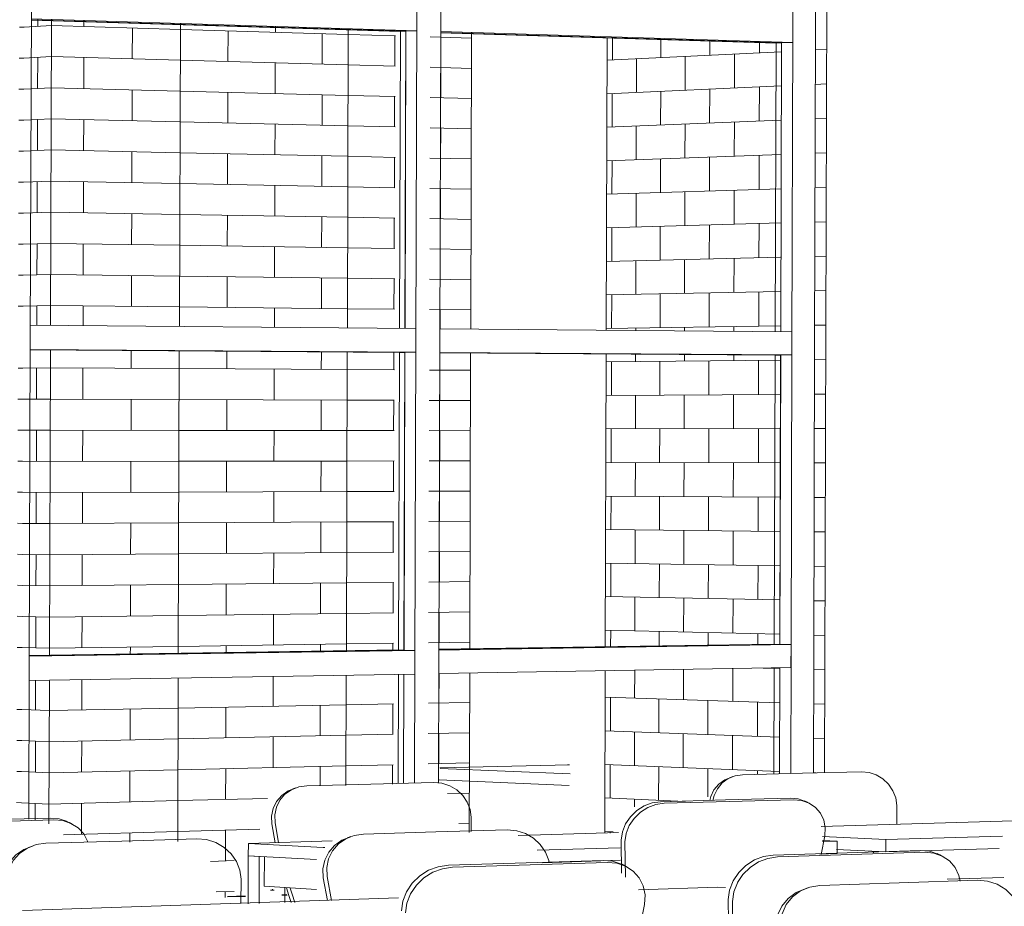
# Model space of a CAD drawing. Header units: metres. Extents: x -32 to 90, y -28 to 32.
# Tile 61 of 148: x 90.05269 to 90.05561, y 1.77589 to 1.77852. Entities that reach past the tile are written whole.
import ezdxf

# ---------------------------------------------------------------- set-up
doc = ezdxf.new("R2010")
doc.units = ezdxf.units.M
doc.linetypes.add('IMPORT-HIDDEN _4_', pattern=[0.005, 0.003333, -0.001667])
for name, color, linetype, lineweight in [('A-FLOR', 192, 'Continuous', 18), ('A-GLAZ-CURT', 52, 'Continuous', 18), ('A-GLAZ-CWMG', 51, 'Continuous', 18), ('A-WALL', 113, 'Continuous', 18), ('A-WALL-PATT', 111, 'Continuous', 35), ('ARQ-PISO-DESN', 250, 'Continuous', 9), ('ARQ-PROJECAO', 250, 'IMPORT-HIDDEN _4_', 9), ('I-FURN', 30, 'Continuous', 18)]:
    doc.layers.add(name, color=color, linetype=linetype, lineweight=lineweight)

# ---------------------------------------------------------------- blocks, each defined once
blk = doc.blocks.new('FP_52-3-RESTAURANTE- ÁREA DE REFEIÇÃO AMPLIADA')
at = {"layer": 'A-WALL-PATT', "lineweight": 9}
for p, q in [((3.302862, 1.7784316), (3.3028954, 1.7784333)), ((3.3028617, 1.7783294), (3.3028952, 1.7783309)), ((3.3028614, 1.7782271), (3.3028949, 1.7782285)), ((3.3028611, 1.7781249), (3.3028946, 1.7781261)), ((3.3028608, 1.7780226), (3.3028943, 1.7780237)), ((3.3028605, 1.7779204), (3.302894, 1.7779213)), ((3.3028602, 1.7778181), (3.3028937, 1.7778189)), ((3.30286, 1.7777158), (3.3028934, 1.7777165)), ((3.3028597, 1.7776136), (3.3028932, 1.7776141)), ((3.3028594, 1.7775113), (3.3028929, 1.7775116)), ((3.3028591, 1.777409), (3.3028926, 1.7774092)), ((3.3028588, 1.7773067), (3.3028923, 1.7773068)), ((3.3028585, 1.7772044), (3.302892, 1.7772043)), ((3.3028582, 1.7771021), (3.3028917, 1.7771019)), ((3.302858, 1.7769998), (3.3028915, 1.7769995)), ((3.3028577, 1.7768975), (3.3028912, 1.776897)), ((3.3028574, 1.7767952), (3.3028909, 1.7767946)), ((3.3028571, 1.7766929), (3.3028906, 1.7766921)), ((3.3028568, 1.7765906), (3.3028903, 1.7765896)), ((3.3028565, 1.7764882), (3.30289, 1.7764872)), ((3.3028562, 1.7763859), (3.3028897, 1.7763847)), ((3.302856, 1.7762836), (3.3028639, 1.7762833))]:
    blk.add_line(p, q, dxfattribs=at)
blk = doc.blocks.new('FP_53-3-RESTAURANTE- ÁREA DE REFEIÇÃO AMPLIADA')
at = {"layer": 'A-WALL-PATT', "lineweight": 9}
for p, q in [((3.3022589, 1.7784019), (3.3022591, 1.7784684)), ((3.3024027, 1.778409), (3.3024029, 1.7784638)), ((3.3025484, 1.7784162), (3.3025485, 1.7784592)), ((3.3026959, 1.7784234), (3.302696, 1.7784546)), ((3.302243, 1.7784011), (3.3027604, 1.7784266)), ((3.3024751, 1.778312), (3.3024753, 1.7784126)), ((3.3026216, 1.7783186), (3.3026219, 1.7784198)), ((3.3023303, 1.7783054), (3.3023306, 1.7784054)), ((3.3022427, 1.7783015), (3.3027601, 1.7783248)), ((3.3022583, 1.7782025), (3.3022586, 1.7783022)), ((3.3024022, 1.7782084), (3.3024025, 1.7783087)), ((3.3025478, 1.7782144), (3.3025481, 1.7783153)), ((3.3026953, 1.7782204), (3.3026956, 1.7783219)), ((3.3022424, 1.7782019), (3.3027598, 1.778223)), ((3.3024745, 1.7781108), (3.3024748, 1.7782114)), ((3.3026211, 1.7781161), (3.3026213, 1.7782173)), ((3.3023297, 1.7781055), (3.30233, 1.7782055)), ((3.3022421, 1.7781023), (3.3027595, 1.7781212)), ((3.3022577, 1.7780032), (3.302258, 1.7781029)), ((3.3024016, 1.7780078), (3.3024019, 1.7781081)), ((3.3025473, 1.7780125), (3.3025475, 1.7781134)), ((3.3026947, 1.7780173), (3.302695, 1.7781188)), ((3.3022418, 1.7780027), (3.3027592, 1.7780194)), ((3.3023291, 1.7779055), (3.3023294, 1.7780055)), ((3.3024739, 1.7779096), (3.3024742, 1.7780102)), ((3.3026205, 1.7779137), (3.3026208, 1.7780149)), ((3.3022415, 1.7779031), (3.302759, 1.7779175)), ((3.3026942, 1.7778142), (3.3026945, 1.7779157)), ((3.3022571, 1.7778038), (3.3022574, 1.7779035)), ((3.302401, 1.7778072), (3.3024013, 1.7779075)), ((3.3025467, 1.7778107), (3.302547, 1.7779116)), ((3.3022413, 1.7778035), (3.3027587, 1.7778157)), ((3.3023286, 1.7777055), (3.3023289, 1.7778055)), ((3.3024733, 1.7777083), (3.3024736, 1.777809)), ((3.3026199, 1.7777112), (3.3026202, 1.7778124)), ((3.302241, 1.7777039), (3.3027584, 1.7777139)), ((3.3026936, 1.7776111), (3.3026939, 1.7777126)), ((3.3022566, 1.7776045), (3.3022568, 1.7777042)), ((3.3024004, 1.7776066), (3.3024007, 1.7777069)), ((3.3025461, 1.7776088), (3.3025464, 1.7777098)), ((3.3022407, 1.7776042), (3.3027581, 1.777612)), ((3.3023282, 1.7775978), (3.3023283, 1.7776056)), ((3.302473, 1.7775965), (3.302473, 1.7776077)), ((3.3026196, 1.7775952), (3.3026196, 1.7776099)), ((3.3022404, 1.7775046), (3.3027578, 1.7775102)), ((3.302328, 1.7775056), (3.302328, 1.777528)), ((3.3023999, 1.777406), (3.3024001, 1.7775063)), ((3.3024728, 1.7775071), (3.3024728, 1.777527)), ((3.3025455, 1.777407), (3.3025458, 1.7775079)), ((3.3026193, 1.7775087), (3.3026194, 1.777526)), ((3.302693, 1.7774079), (3.3026933, 1.7775095)), ((3.302256, 1.7774051), (3.3022563, 1.7775048)), ((3.3022401, 1.777405), (3.3027575, 1.7774083)), ((3.3023274, 1.7773055), (3.3023277, 1.7774055)), ((3.3024722, 1.7773059), (3.3024725, 1.7774065)), ((3.3026188, 1.7773062), (3.302619, 1.7774074)), ((3.3022398, 1.7773054), (3.3027572, 1.7773065)), ((3.3022554, 1.7772057), (3.3022557, 1.7773054)), ((3.3023993, 1.7772054), (3.3023996, 1.7773057)), ((3.302545, 1.7772051), (3.3025452, 1.777306)), ((3.3026925, 1.7772048), (3.3026927, 1.7773063)), ((3.3022395, 1.7772057), (3.302757, 1.7772046)), ((3.3023268, 1.7771055), (3.3023271, 1.7772055)), ((3.3024716, 1.7771046), (3.3024719, 1.7772052)), ((3.3026182, 1.7771036), (3.3026185, 1.7772049)), ((3.3022392, 1.7771061), (3.3027567, 1.7771028)), ((3.3022548, 1.7770063), (3.3022551, 1.777106)), ((3.3023987, 1.7770047), (3.302399, 1.7771051)), ((3.3025444, 1.7770032), (3.3025447, 1.7771041)), ((3.3026919, 1.7770016), (3.3026922, 1.7771032)), ((3.3022389, 1.7770064), (3.3027564, 1.7770009)), ((3.3023262, 1.7769055), (3.3023265, 1.7770055)), ((3.302471, 1.7769033), (3.3024713, 1.7770039)), ((3.3026176, 1.7769011), (3.3026179, 1.7770024)), ((3.3022386, 1.7769068), (3.3027561, 1.776899)), ((3.3022542, 1.7768068), (3.3022545, 1.7769065)), ((3.3023981, 1.7768041), (3.3023984, 1.7769044)), ((3.3025438, 1.7768012), (3.3025441, 1.7769022)), ((3.3026913, 1.7767984), (3.3026916, 1.7769)), ((3.3022384, 1.7768071), (3.3027558, 1.7767972)), ((3.3023257, 1.7767054), (3.302326, 1.7768054)), ((3.3024704, 1.776702), (3.3024707, 1.7768027)), ((3.302617, 1.7766985), (3.3026173, 1.7767998)), ((3.3022381, 1.7767075), (3.3027555, 1.7766953)), ((3.3022538, 1.7766574), (3.3022539, 1.7767071)), ((3.3023977, 1.7766597), (3.3023978, 1.7767037)), ((3.3025434, 1.776662), (3.3025435, 1.7767003)), ((3.3026909, 1.7766643), (3.302691, 1.7766968)), ((3.3023251, 1.7765053), (3.3023253, 1.776588)), ((3.3024699, 1.7765007), (3.3024701, 1.7765906)), ((3.3026165, 1.776496), (3.3026167, 1.7765932)), ((3.3027068, 1.7765947), (3.3027552, 1.7765934)), ((3.3022375, 1.7765082), (3.302755, 1.7764915)), ((3.3022531, 1.7764079), (3.3022534, 1.7765076)), ((3.302397, 1.7764027), (3.3023973, 1.776503)), ((3.3025426, 1.7763974), (3.3025429, 1.7764983)), ((3.3026902, 1.776392), (3.3026904, 1.7764936)), ((3.3022372, 1.7764085), (3.3027547, 1.7763896)), ((3.3023245, 1.7763052), (3.3023248, 1.7764053)), ((3.3024693, 1.7762993), (3.3024696, 1.7764)), ((3.3026159, 1.7762934), (3.3026162, 1.7763947)), ((3.3022369, 1.7763088), (3.3027541, 1.7762877)), ((3.3022525, 1.7762084), (3.3022528, 1.7763082)), ((3.3023964, 1.7762019), (3.3023967, 1.7763023)), ((3.3025421, 1.776212), (3.3025424, 1.7762964)), ((3.3026898, 1.7762788), (3.3026899, 1.7762904)), ((3.3022366, 1.7762091), (3.3024748, 1.7761984)), ((3.3023242, 1.7761821), (3.3023242, 1.7762052)), ((3.3022363, 1.7761095), (3.3022616, 1.7761082)), ((3.3022522, 1.7761044), (3.3022522, 1.7761087))]:
    blk.add_line(p, q, dxfattribs=at)
blk = doc.blocks.new('FP_56-3-RESTAURANTE- ÁREA DE REFEIÇÃO AMPLIADA')
at = {"layer": 'A-WALL-PATT', "lineweight": 9}
for p, q in [((3.300593, 1.7785046), (3.3009755, 1.7784929)), ((3.3006893, 1.7785017), (3.3006893, 1.7785179)), ((3.3008326, 1.7784053), (3.3008329, 1.7784973)), ((3.3005927, 1.7784121), (3.3009752, 1.7784013)), ((3.3006887, 1.7783171), (3.300689, 1.7784094)), ((3.3005924, 1.7783196), (3.3009749, 1.7783096)), ((3.300832, 1.7782214), (3.3008323, 1.7783133)), ((3.3005921, 1.7782271), (3.3009746, 1.778218)), ((3.3006881, 1.7781325), (3.3006884, 1.7782248)), ((3.3005918, 1.7781346), (3.3009743, 1.7781263)), ((3.3008314, 1.7780374), (3.3008317, 1.7781294)), ((3.3005915, 1.778042), (3.300974, 1.7780347)), ((3.3006875, 1.7779479), (3.3006878, 1.7780402)), ((3.3005912, 1.7779495), (3.3009737, 1.777943)), ((3.3008308, 1.7778535), (3.3008311, 1.7779454)), ((3.3005909, 1.777857), (3.3009734, 1.7778514)), ((3.3006869, 1.7777633), (3.3006872, 1.7778556)), ((3.3005906, 1.7777645), (3.3009731, 1.7777597)), ((3.3008302, 1.7776695), (3.3008305, 1.7777615)), ((3.3005903, 1.7776719), (3.3009729, 1.777668)), ((3.3006864, 1.7776122), (3.3006866, 1.7776709)), ((3.3008296, 1.7774855), (3.3008298, 1.7775385)), ((3.3005897, 1.7774868), (3.3009723, 1.7774847)), ((3.3006857, 1.777394), (3.300686, 1.7774863)), ((3.3005894, 1.7773943), (3.300972, 1.777393)), ((3.3008291, 1.7773015), (3.3008294, 1.7773935)), ((3.3005891, 1.7773018), (3.3009717, 1.7773013)), ((3.3006851, 1.7772093), (3.3006854, 1.7773016)), ((3.3005888, 1.7772092), (3.3009714, 1.7772096)), ((3.3008285, 1.7771175), (3.3008288, 1.7772095)), ((3.3005885, 1.7771166), (3.3009711, 1.7771179)), ((3.3006845, 1.7770246), (3.3006848, 1.777117)), ((3.3005882, 1.7770241), (3.3009708, 1.7770262)), ((3.3008279, 1.7769334), (3.3008282, 1.7770254)), ((3.3005879, 1.7769315), (3.3009705, 1.7769346)), ((3.3006839, 1.7768399), (3.3006842, 1.7769323)), ((3.3005876, 1.776839), (3.3009702, 1.7768429)), ((3.3008273, 1.7767494), (3.3008276, 1.7768414)), ((3.3005873, 1.7767464), (3.30097, 1.7767512)), ((3.3006833, 1.7766552), (3.3006836, 1.7767476)), ((3.300587, 1.7766538), (3.3009697, 1.7766595)), ((3.3008269, 1.7766348), (3.300827, 1.7766574)), ((3.3006827, 1.7764705), (3.300683, 1.7765591)), ((3.3005864, 1.7764687), (3.3009691, 1.776476)), ((3.3008261, 1.7763812), (3.3008264, 1.7764733)), ((3.3005861, 1.7763761), (3.3009688, 1.7763843)), ((3.3006821, 1.7762858), (3.3006824, 1.7763782)), ((3.3005858, 1.7762835), (3.3009685, 1.7762926)), ((3.3008255, 1.7761972), (3.3008258, 1.7762892)), ((3.3005855, 1.7761909), (3.3009682, 1.7762009)), ((3.3006815, 1.776101), (3.3006818, 1.7761934)), ((3.3006283, 1.7760995), (3.3009679, 1.7761092)), ((3.3008251, 1.7760774), (3.3008252, 1.7761051))]:
    blk.add_line(p, q, dxfattribs=at)
blk = doc.blocks.new('FP_57-3-RESTAURANTE- ÁREA DE REFEIÇÃO AMPLIADA')
at = {"layer": 'A-WALL-PATT', "lineweight": 9}
for p, q in [((3.3005112, 1.7784999), (3.300593, 1.7785046)), ((3.300552, 1.7785022), (3.3005521, 1.7785222)), ((3.3005109, 1.7784077), (3.3005927, 1.7784121)), ((3.3005514, 1.7783176), (3.3005517, 1.7784099)), ((3.3005106, 1.7783156), (3.3005924, 1.7783196)), ((3.3005103, 1.7782234), (3.3005921, 1.7782271)), ((3.3005508, 1.7781329), (3.3005511, 1.7782252)), ((3.30051, 1.7781312), (3.3005918, 1.7781346)), ((3.3005097, 1.7780391), (3.3005915, 1.778042)), ((3.3005502, 1.7779482), (3.3005505, 1.7780405)), ((3.3005094, 1.7779469), (3.3005912, 1.7779495)), ((3.3005091, 1.7778547), (3.3005909, 1.777857)), ((3.3005496, 1.7777635), (3.3005499, 1.7778558)), ((3.3005088, 1.7777625), (3.3005906, 1.7777645)), ((3.3005085, 1.7776703), (3.3005903, 1.7776719)), ((3.3005491, 1.7776134), (3.3005493, 1.7776711)), ((3.3005079, 1.777486), (3.3005897, 1.7774868)), ((3.3005484, 1.777394), (3.3005487, 1.7774864)), ((3.3005076, 1.7773938), (3.3005894, 1.7773943)), ((3.3005073, 1.7773016), (3.3005891, 1.7773018)), ((3.3005478, 1.7772093), (3.3005481, 1.7773017)), ((3.300507, 1.7772094), (3.3005888, 1.7772092)), ((3.3005067, 1.7771172), (3.3005885, 1.7771166)), ((3.3005472, 1.7770245), (3.3005475, 1.7771169)), ((3.3005064, 1.777025), (3.3005882, 1.7770241)), ((3.3005061, 1.7769328), (3.3005879, 1.7769315)), ((3.3005466, 1.7768398), (3.3005469, 1.7769321)), ((3.3005058, 1.7768405), (3.3005876, 1.776839)), ((3.3005055, 1.7767483), (3.3005873, 1.7767464)), ((3.300546, 1.776655), (3.3005463, 1.7767474)), ((3.3005052, 1.7766561), (3.300587, 1.7766538)), ((3.3005454, 1.7764702), (3.3005457, 1.7765567)), ((3.3005045, 1.7764716), (3.3005864, 1.7764687)), ((3.3005042, 1.7763794), (3.3005861, 1.7763761)), ((3.3005448, 1.7762853), (3.3005451, 1.7763778)), ((3.3005039, 1.7762872), (3.3005858, 1.7762835)), ((3.3005036, 1.7761949), (3.3005855, 1.7761909)), ((3.3005443, 1.7761429), (3.3005445, 1.7761929))]:
    blk.add_line(p, q, dxfattribs=at)
blk = doc.blocks.new('FP_58-3-RESTAURANTE- ÁREA DE REFEIÇÃO AMPLIADA')
at = {"layer": 'A-WALL-PATT', "lineweight": 9}
for p, q in [((3.3004977, 1.7784991), (3.3005112, 1.7784999)), ((3.3004964, 1.7784069), (3.3005109, 1.7784077)), ((3.3004961, 1.7783148), (3.3005106, 1.7783156)), ((3.3004958, 1.7782227), (3.3005103, 1.7782234)), ((3.3004955, 1.7781306), (3.30051, 1.7781312)), ((3.3004952, 1.7780385), (3.3005097, 1.7780391)), ((3.3004949, 1.7779464), (3.3005094, 1.7779469)), ((3.3004946, 1.7778543), (3.3005091, 1.7778547)), ((3.3004943, 1.7777622), (3.3005088, 1.7777625)), ((3.300494, 1.7776701), (3.3005085, 1.7776703)), ((3.3004934, 1.7774858), (3.3005079, 1.777486)), ((3.3004931, 1.7773937), (3.3005076, 1.7773938)), ((3.3004928, 1.7773015), (3.3005073, 1.7773016)), ((3.3004925, 1.7772094), (3.300507, 1.7772094)), ((3.3004922, 1.7771173), (3.3005067, 1.7771172)), ((3.3004919, 1.7770251), (3.3005064, 1.777025)), ((3.3004916, 1.776933), (3.3005061, 1.7769328)), ((3.3004913, 1.7768408), (3.3005058, 1.7768405)), ((3.300491, 1.7767487), (3.3005055, 1.7767483)), ((3.3004907, 1.7766565), (3.3005052, 1.7766561)), ((3.3004901, 1.7764722), (3.3005045, 1.7764716)), ((3.3004898, 1.77638), (3.3005042, 1.7763794)), ((3.3004895, 1.7762878), (3.3005039, 1.7762872)), ((3.3004892, 1.7761957), (3.3005036, 1.7761949))]:
    blk.add_line(p, q, dxfattribs=at)
blk = doc.blocks.new('FP_59-3-RESTAURANTE- ÁREA DE REFEIÇÃO AMPLIADA')
at = {"layer": 'A-WALL-PATT', "lineweight": 9}
for p, q in [((3.3014744, 1.7784776), (3.3016144, 1.7784733)), ((3.3016123, 1.7783832), (3.3016126, 1.7784734)), ((3.3017497, 1.7784692), (3.3017498, 1.778485)), ((3.3017181, 1.7784702), (3.3018407, 1.7784664)), ((3.3014742, 1.7783871), (3.3016141, 1.7783832)), ((3.3017179, 1.7783802), (3.3018404, 1.7783767)), ((3.3017492, 1.7782894), (3.3017495, 1.7783793)), ((3.3014739, 1.7782966), (3.3016139, 1.778293)), ((3.3016117, 1.7782028), (3.301612, 1.778293)), ((3.3017176, 1.7782903), (3.3018401, 1.7782871)), ((3.3014736, 1.7782061), (3.3016136, 1.7782028)), ((3.3017173, 1.7782003), (3.3018398, 1.7781974)), ((3.3017486, 1.7781096), (3.3017489, 1.7781995)), ((3.3014733, 1.7781156), (3.3016133, 1.7781126)), ((3.3016112, 1.7780224), (3.3016115, 1.7781126)), ((3.3017171, 1.7781103), (3.3018396, 1.7781077)), ((3.301473, 1.778025), (3.301613, 1.7780223)), ((3.3017168, 1.7780203), (3.3018393, 1.778018)), ((3.3017481, 1.7779298), (3.3017484, 1.7780197)), ((3.3014728, 1.7779345), (3.3016128, 1.7779321)), ((3.3016106, 1.777842), (3.3016109, 1.7779322)), ((3.3017165, 1.7779304), (3.301839, 1.7779283)), ((3.3014725, 1.777844), (3.3016125, 1.7778419)), ((3.3017162, 1.7778404), (3.3018388, 1.7778386)), ((3.3017476, 1.77775), (3.3017478, 1.7778399)), ((3.3014722, 1.7777535), (3.3016122, 1.7777517)), ((3.3016101, 1.7776615), (3.3016104, 1.7777517)), ((3.301716, 1.7777504), (3.3018385, 1.7777489)), ((3.3014719, 1.7776629), (3.3016119, 1.7776615)), ((3.3017157, 1.7776604), (3.3018382, 1.7776592)), ((3.3017471, 1.7776029), (3.3017473, 1.7776601)), ((3.3016095, 1.777481), (3.3016097, 1.777533)), ((3.3014714, 1.7774818), (3.3016114, 1.777481)), ((3.3017152, 1.7774804), (3.3018377, 1.7774798)), ((3.3017465, 1.7773903), (3.3017467, 1.7774798)), ((3.3014711, 1.7773913), (3.3016111, 1.7773908)), ((3.301609, 1.7773006), (3.3016093, 1.7773908)), ((3.3017149, 1.7773905), (3.3018374, 1.77739)), ((3.3014708, 1.7773007), (3.3016108, 1.7773006)), ((3.3017146, 1.7773005), (3.3018372, 1.7773003)), ((3.3017459, 1.7772105), (3.3017462, 1.7773004)), ((3.3014705, 1.7772102), (3.3016106, 1.7772103)), ((3.3016084, 1.7771201), (3.3016087, 1.7772103)), ((3.3017143, 1.7772105), (3.3018369, 1.7772106)), ((3.3014703, 1.7771196), (3.3016103, 1.7771201)), ((3.3017141, 1.7771205), (3.3018366, 1.7771209)), ((3.3017454, 1.7770306), (3.3017457, 1.7771206)), ((3.30147, 1.7770291), (3.30161, 1.7770299)), ((3.3016079, 1.7769396), (3.3016082, 1.7770299)), ((3.3017138, 1.7770304), (3.3018364, 1.7770311)), ((3.3014697, 1.7769385), (3.3016097, 1.7769396)), ((3.3017135, 1.7769404), (3.3018361, 1.7769414)), ((3.3017449, 1.7768507), (3.3017451, 1.7769407)), ((3.3014694, 1.7768479), (3.3016095, 1.7768494)), ((3.3016073, 1.7767591), (3.3016076, 1.7768493)), ((3.3017133, 1.7768504), (3.3018358, 1.7768517)), ((3.3014692, 1.7767574), (3.3016092, 1.7767591)), ((3.301713, 1.7767604), (3.3018355, 1.7767619)), ((3.3017443, 1.7766709), (3.3017446, 1.7767608)), ((3.3014689, 1.7766668), (3.3016089, 1.7766689)), ((3.301607, 1.7766485), (3.3016071, 1.7766688)), ((3.3017127, 1.7766704), (3.3018353, 1.7766722)), ((3.3017438, 1.7764909), (3.301744, 1.7765772)), ((3.3014683, 1.7764856), (3.3016084, 1.7764883)), ((3.3016063, 1.776398), (3.3016065, 1.7764883)), ((3.3017122, 1.7764903), (3.3018347, 1.7764927)), ((3.301468, 1.7763951), (3.3016081, 1.7763981)), ((3.3017119, 1.7764003), (3.3018345, 1.7764029)), ((3.3017432, 1.776311), (3.3017435, 1.776401)), ((3.3014678, 1.7763045), (3.3016078, 1.7763078)), ((3.3016058, 1.7762499), (3.301606, 1.7763078)), ((3.3017116, 1.7763103), (3.3018342, 1.7763132)), ((3.3017696, 1.7762218), (3.3018339, 1.7762234)), ((3.3018031, 1.7761328), (3.3018337, 1.7761337))]:
    blk.add_line(p, q, dxfattribs=at)
blk = doc.blocks.new('FP_60-3-RESTAURANTE- ÁREA DE REFEIÇÃO AMPLIADA')
at = {"layer": 'A-WALL-PATT', "lineweight": 9}
for p, q in [((3.3012577, 1.7784843), (3.3012577, 1.7785003)), ((3.3009755, 1.7784929), (3.3014744, 1.7784776)), ((3.3011168, 1.7783973), (3.3011171, 1.7784886)), ((3.301397, 1.7783893), (3.3013973, 1.77848)), ((3.3009752, 1.7784013), (3.3014742, 1.7783871)), ((3.3012571, 1.7783023), (3.3012574, 1.7783933)), ((3.3009749, 1.7783096), (3.3014739, 1.7782966)), ((3.3011162, 1.7782146), (3.3011165, 1.7783059)), ((3.3013964, 1.7782079), (3.3013967, 1.7782986)), ((3.3009746, 1.778218), (3.3014736, 1.7782061)), ((3.3012565, 1.7781202), (3.3012568, 1.7782113)), ((3.3009743, 1.7781263), (3.3014733, 1.7781156)), ((3.3011156, 1.7780319), (3.3011159, 1.7781233)), ((3.3013959, 1.7780265), (3.3013962, 1.7781172)), ((3.300974, 1.7780347), (3.301473, 1.778025)), ((3.301256, 1.7779382), (3.3012562, 1.7780292)), ((3.3009737, 1.777943), (3.3014728, 1.7779345)), ((3.301115, 1.7778493), (3.3011153, 1.7779406)), ((3.3013953, 1.7778451), (3.3013956, 1.7779358)), ((3.3009734, 1.7778514), (3.3014725, 1.777844)), ((3.3012554, 1.7777562), (3.3012557, 1.7778472)), ((3.3009731, 1.7777597), (3.3014722, 1.7777535)), ((3.3011145, 1.7776666), (3.3011148, 1.7777579)), ((3.3013948, 1.7776637), (3.301395, 1.7777544)), ((3.3009729, 1.777668), (3.3014719, 1.7776629)), ((3.3012549, 1.7776072), (3.3012551, 1.7776651)), ((3.3011139, 1.7774839), (3.3011141, 1.7775365)), ((3.3013942, 1.7774823), (3.3013944, 1.7775345)), ((3.3009723, 1.7774847), (3.3014714, 1.7774818)), ((3.3012543, 1.777392), (3.3012545, 1.7774831)), ((3.300972, 1.777393), (3.3014711, 1.7773913)), ((3.3011133, 1.7773012), (3.3011136, 1.7773925)), ((3.3013936, 1.7773008), (3.3013939, 1.7773916)), ((3.3009717, 1.7773013), (3.3014708, 1.7773007)), ((3.3012537, 1.7772099), (3.301254, 1.777301)), ((3.3009714, 1.7772096), (3.3014705, 1.7772102)), ((3.3011128, 1.7771184), (3.301113, 1.7772098)), ((3.3013931, 1.7771194), (3.3013934, 1.7772101)), ((3.3009711, 1.7771179), (3.3014703, 1.7771196)), ((3.3012531, 1.7770278), (3.3012534, 1.7771189)), ((3.3009708, 1.7770262), (3.30147, 1.7770291)), ((3.3011122, 1.7769357), (3.3011125, 1.777027)), ((3.3013925, 1.7769379), (3.3013928, 1.7770286)), ((3.3009705, 1.7769346), (3.3014697, 1.7769385)), ((3.3012526, 1.7768457), (3.3012528, 1.7769368)), ((3.3009702, 1.7768429), (3.3014694, 1.7768479)), ((3.3011116, 1.7767529), (3.3011119, 1.7768443)), ((3.301392, 1.7767564), (3.3013922, 1.7768472)), ((3.30097, 1.7767512), (3.3014675, 1.7767574)), ((3.301252, 1.7766636), (3.3012523, 1.7767547)), ((3.3009697, 1.7766595), (3.3014689, 1.7766668)), ((3.3011113, 1.7766392), (3.3011113, 1.7766615)), ((3.3013916, 1.7766435), (3.3013917, 1.7766657)), ((3.3012514, 1.7764815), (3.3012517, 1.7765688)), ((3.3009691, 1.776476), (3.3014683, 1.7764856)), ((3.3013909, 1.7763934), (3.3013911, 1.7764842)), ((3.3011105, 1.7763874), (3.3011107, 1.7764788)), ((3.3009688, 1.7763843), (3.301468, 1.7763951)), ((3.3012509, 1.7762993), (3.3012511, 1.7763904)), ((3.3009685, 1.7762926), (3.3014678, 1.7763045)), ((3.3011099, 1.7762046), (3.3011102, 1.776296)), ((3.3013904, 1.7762445), (3.3013906, 1.7763026)), ((3.3009682, 1.7762009), (3.3012341, 1.7762078)), ((3.3009679, 1.7761092), (3.3012116, 1.7761161)), ((3.3011093, 1.7760218), (3.3011096, 1.7761132)), ((3.3010648, 1.7760204), (3.3011357, 1.7760226)), ((3.3010824, 1.7759295), (3.3011351, 1.7759312)), ((3.301109, 1.7759135), (3.301109, 1.7759303)), ((3.3012437, 1.7759348), (3.3012543, 1.7759351)), ((3.3012497, 1.775935), (3.3012497, 1.7759383))]:
    blk.add_line(p, q, dxfattribs=at)

msp = doc.modelspace()

# ---------------------------------------------------------------- linework, layer by layer
at = {"layer": 'A-FLOR', "lineweight": 9}
for p, q in [((90.0543167, 1.7763075), (90.0543201, 1.7763074)), ((90.0543199, 1.7762457), (90.0539331, 1.7762626))]:
    msp.add_line(p, q, dxfattribs=at)
at = {"layer": 'A-GLAZ-CURT', "lineweight": 9}
for p, q in [((90.0527209, 1.7785202), (90.0538183, 1.7784862)), ((90.0538346, 1.7784871), (90.0527212, 1.7785216)), ((90.0538183, 1.7784862), (90.0538156, 1.7776039)), ((90.0538346, 1.7784871), (90.0538183, 1.7784862)), ((90.0538319, 1.7776038), (90.0538346, 1.7784871)), ((90.0539375, 1.7784825), (90.0549339, 1.7784517)), ((90.0549505, 1.7784525), (90.0539377, 1.7784839)), ((90.0549339, 1.7784517), (90.0549315, 1.7775941)), ((90.0549505, 1.7784525), (90.0549339, 1.7784517)), ((90.0549481, 1.777594), (90.0549505, 1.7784525)), ((90.0527177, 1.7775403), (90.0538154, 1.7775326)), ((90.0538317, 1.7775328), (90.052718, 1.7775406)), ((90.0538154, 1.7775326), (90.0538127, 1.7766488)), ((90.0538317, 1.7775328), (90.0538154, 1.7775326)), ((90.053829, 1.7766484), (90.0538317, 1.7775328)), ((90.0539346, 1.7775318), (90.0549313, 1.7775248)), ((90.0549479, 1.777525), (90.0539349, 1.7775321)), ((90.0549313, 1.7775248), (90.0549289, 1.7766658)), ((90.0549479, 1.777525), (90.0549313, 1.7775248)), ((90.0549455, 1.7766654), (90.0549479, 1.777525)), ((90.0549289, 1.7766658), (90.053932, 1.7766506)), ((90.0539322, 1.7766499), (90.0549455, 1.7766654)), ((90.0549289, 1.7766658), (90.0549455, 1.7766654)), ((90.0538127, 1.7766488), (90.0527148, 1.7766321)), ((90.052715, 1.7766314), (90.053829, 1.7766484)), ((90.0538127, 1.7766488), (90.053829, 1.7766484)), ((90.0538125, 1.7765763), (90.0538115, 1.7762519)), ((90.0538278, 1.7762524), (90.0538288, 1.7765766)), ((90.0549287, 1.7765954), (90.0549278, 1.7762801)), ((90.0549444, 1.7762805), (90.0549453, 1.7765957))]:
    msp.add_line(p, q, dxfattribs=at)
at = {"layer": 'A-GLAZ-CWMG', "lineweight": 9}
for p, q in [((90.0549837, 1.7784883), (90.0549863, 1.7794168)), ((90.055051, 1.7784862), (90.0550535, 1.779413)), ((90.0527218, 1.7785606), (90.0527186, 1.7775774)), ((90.0538672, 1.7785591), (90.053867, 1.7784888)), ((90.0539382, 1.7784866), (90.0539384, 1.7785568)), ((90.0538343, 1.7784871), (90.0527212, 1.7785216)), ((90.053867, 1.7784888), (90.0527217, 1.7785244)), ((90.0538671, 1.778524), (90.0538642, 1.7775683)), ((90.0539383, 1.7785217), (90.0539355, 1.7775678)), ((90.0549838, 1.7785225), (90.0549836, 1.7784542)), ((90.0538316, 1.7776038), (90.0538343, 1.7784871)), ((90.053867, 1.7784888), (90.0538343, 1.7784871)), ((90.0549502, 1.7784525), (90.0539377, 1.7784839)), ((90.0549836, 1.7784542), (90.0539382, 1.7784866)), ((90.0549811, 1.7775595), (90.0549837, 1.7784883)), ((90.0550484, 1.777559), (90.055051, 1.7784862)), ((90.0549478, 1.777594), (90.0549502, 1.7784525)), ((90.0549836, 1.7784542), (90.0549502, 1.7784525)), ((90.0527185, 1.7775412), (90.0527188, 1.7776135)), ((90.0538643, 1.7776035), (90.0527188, 1.7776135)), ((90.0538643, 1.7776035), (90.0538641, 1.7775332)), ((90.0539353, 1.7775327), (90.0539356, 1.7776029)), ((90.0549812, 1.7775937), (90.0539356, 1.7776029)), ((90.0549812, 1.7775937), (90.054981, 1.7775254)), ((90.0527186, 1.7775774), (90.0527154, 1.7765938)), ((90.0538642, 1.7775683), (90.0538613, 1.7766124)), ((90.0539355, 1.7775678), (90.0539326, 1.7766135)), ((90.0538314, 1.7775328), (90.052718, 1.7775406)), ((90.0538641, 1.7775332), (90.0527185, 1.7775412)), ((90.0549785, 1.7766304), (90.0549811, 1.7775595)), ((90.0550458, 1.7766315), (90.0550484, 1.777559)), ((90.0538287, 1.7766484), (90.0538314, 1.7775328)), ((90.0538641, 1.7775332), (90.0538314, 1.7775328)), ((90.0549476, 1.777525), (90.0539349, 1.7775321)), ((90.054981, 1.7775254), (90.0539353, 1.7775327)), ((90.0549452, 1.7766654), (90.0549476, 1.777525)), ((90.054981, 1.7775254), (90.0549476, 1.777525)), ((90.0539322, 1.77665), (90.0549452, 1.7766654)), ((90.0549786, 1.7766646), (90.0539327, 1.7766486)), ((90.0549452, 1.7766654), (90.0549786, 1.7766646)), ((90.0549786, 1.7766646), (90.0549784, 1.7765962)), ((90.052715, 1.7766314), (90.0538287, 1.7766484)), ((90.0527153, 1.7765577), (90.0527156, 1.77663)), ((90.0538614, 1.7766475), (90.0527156, 1.77663)), ((90.0538287, 1.7766484), (90.0538614, 1.7766475)), ((90.0538614, 1.7766475), (90.0538612, 1.7765772)), ((90.0539325, 1.7765784), (90.0539327, 1.7766486)), ((90.0549775, 1.7762814), (90.0549785, 1.7766304)), ((90.0550448, 1.7762831), (90.0550458, 1.7766315)), ((90.0538613, 1.7766124), (90.0538602, 1.7762532)), ((90.0539326, 1.7766135), (90.0539315, 1.7762529)), ((90.0527154, 1.7765938), (90.052714, 1.7761458)), ((90.0538612, 1.7765772), (90.0527153, 1.7765577)), ((90.0538275, 1.7762524), (90.0538285, 1.7765766)), ((90.0549784, 1.7765962), (90.0539325, 1.7765784)), ((90.0549441, 1.7762805), (90.054945, 1.7765957))]:
    msp.add_line(p, q, dxfattribs=at)
at = {"layer": 'A-WALL', "lineweight": 9}
for p, q in [((90.0550895, 1.7803071), (90.0550783, 1.7762839)), ((90.0527819, 1.7785209), (90.0527789, 1.7776131)), ((90.0531615, 1.7776097), (90.0531644, 1.778509)), ((90.0536633, 1.7784935), (90.0536606, 1.7776053)), ((90.0540269, 1.7776021), (90.0540296, 1.7784822)), ((90.054432, 1.7784689), (90.0544295, 1.7775985)), ((90.0527787, 1.7775401), (90.0527758, 1.7766312)), ((90.0531584, 1.776637), (90.0531613, 1.7775375)), ((90.0536604, 1.777534), (90.0536577, 1.7766446)), ((90.0540241, 1.7766502), (90.0540267, 1.7775314)), ((90.0544293, 1.7775286), (90.0544268, 1.7766572)), ((90.0536574, 1.7765725), (90.0536564, 1.7762464)), ((90.0540224, 1.7761067), (90.0540239, 1.7765787)), ((90.0544266, 1.7765865), (90.0544252, 1.7761039)), ((90.0527755, 1.7765574), (90.0527741, 1.7761322)), ((90.0531567, 1.7760798), (90.0531582, 1.7765639)), ((90.0539356, 1.7762983), (90.0543201, 1.7763076)), ((90.0533043, 1.7759159), (90.0533572, 1.7759176)), ((90.0533575, 1.7759164), (90.0533045, 1.7759147)), ((90.0534655, 1.7759212), (90.0534808, 1.7759217)), ((90.0534814, 1.7759205), (90.0534657, 1.77592))]:
    msp.add_line(p, q, dxfattribs=at)
at = {"layer": 'ARQ-PISO-DESN', "color": 59}
msp.add_line((90.0543201, 1.7763073), (90.0543146, 1.7763075), dxfattribs=at)
at = {"layer": 'ARQ-PROJECAO', "color": 59, "linetype": 'Continuous'}
msp.add_line((90.0543227, 1.7762802), (90.0539358, 1.7762965), dxfattribs=at)
at = {"layer": 'I-FURN', "lineweight": 9}
for p, q in [((90.0550121, 1.7762825), (90.0548347, 1.776278)), ((90.0551878, 1.7762869), (90.0550121, 1.7762825)), ((90.05373, 1.7762502), (90.0535406, 1.7762454)), ((90.0539177, 1.7762549), (90.05373, 1.7762502)), ((90.0547954, 1.7762689), (90.0548055, 1.7762725)), ((90.053497, 1.776235), (90.0535069, 1.7762387)), ((90.0545912, 1.7761979), (90.0547843, 1.7762032)), ((90.0547951, 1.7761984), (90.054602, 1.7761931)), ((90.0547843, 1.7762032), (90.0549755, 1.7762084)), ((90.0549863, 1.7762036), (90.0547951, 1.7761984)), ((90.0550188, 1.7762002), (90.0550297, 1.7761954)), ((90.0552927, 1.7761301), (90.0552926, 1.7761869)), ((90.0525642, 1.776143), (90.0527779, 1.7761488)), ((90.0527882, 1.7761437), (90.0525746, 1.7761379)), ((90.0528328, 1.7761374), (90.0528432, 1.7761323)), ((90.0534459, 1.7760759), (90.053436, 1.7761317)), ((90.0534458, 1.7761354), (90.0534564, 1.7760762)), ((90.0540285, 1.7761089), (90.0540285, 1.7761517)), ((90.0556394, 1.7761406), (90.0550677, 1.7761238)), ((90.0539234, 1.7761079), (90.0537081, 1.7761017)), ((90.0541365, 1.776114), (90.0539234, 1.7761079)), ((90.054466, 1.7761062), (90.0541675, 1.7760974)), ((90.0529907, 1.7760809), (90.0527651, 1.7760744)), ((90.0532138, 1.7760874), (90.0529907, 1.7760809)), ((90.0533664, 1.7760739), (90.0533663, 1.7760368)), ((90.0536151, 1.7760812), (90.0533664, 1.7760739)), ((90.0533664, 1.7760739), (90.0535882, 1.7760621)), ((90.0536599, 1.7760902), (90.0536712, 1.7760944)), ((90.0544754, 1.7759851), (90.0544744, 1.7760836)), ((90.0544851, 1.7760787), (90.0544864, 1.7759732)), ((90.0550685, 1.7760413), (90.0550789, 1.7760966)), ((90.0550718, 1.7760795), (90.0551155, 1.7760808)), ((90.0551155, 1.7760808), (90.0550719, 1.776083)), ((90.0550723, 1.7760943), (90.0552598, 1.7760852)), ((90.0551155, 1.7760808), (90.0551154, 1.776044)), ((90.0552597, 1.7760485), (90.0552598, 1.7760852)), ((90.0552598, 1.7760852), (90.0556067, 1.7760958)), ((90.0527129, 1.7760617), (90.052724, 1.776066)), ((90.0535882, 1.7760621), (90.0535934, 1.7760618)), ((90.0542245, 1.7760537), (90.054471, 1.7760612)), ((90.0549255, 1.7760393), (90.0551455, 1.7760462)), ((90.0550642, 1.7760424), (90.0551154, 1.776044)), ((90.0551154, 1.776044), (90.0550642, 1.7760424)), ((90.0552597, 1.7760485), (90.0551134, 1.7760559)), ((90.0551455, 1.7760462), (90.0553631, 1.776053)), ((90.0553757, 1.7760474), (90.0551581, 1.7760406)), ((90.0552234, 1.776046), (90.0552235, 1.7760503)), ((90.0552235, 1.7760503), (90.0552597, 1.7760485)), ((90.055597, 1.7760591), (90.0552597, 1.7760485)), ((90.0552597, 1.7760485), (90.0553249, 1.7760506)), ((90.0554124, 1.7760438), (90.0554251, 1.7760383)), ((90.0533659, 1.7758944), (90.0533663, 1.7760368)), ((90.0533663, 1.7760368), (90.053399, 1.7760351)), ((90.0535692, 1.7760257), (90.0533663, 1.7760368)), ((90.053399, 1.7760351), (90.0533985, 1.7758955)), ((90.0534142, 1.7760342), (90.0534139, 1.7759465)), ((90.0539606, 1.7760089), (90.0541916, 1.7760162)), ((90.0541916, 1.7760162), (90.0544201, 1.7760234)), ((90.0544325, 1.7760176), (90.054204, 1.7760104)), ((90.0544716, 1.7760237), (90.0542399, 1.7760164)), ((90.0551581, 1.7760406), (90.0549381, 1.7760336)), ((90.054204, 1.7760104), (90.0539729, 1.7760031)), ((90.0544748, 1.7760128), (90.0544872, 1.7760071)), ((90.0533442, 1.7758955), (90.0533449, 1.7759672)), ((90.0536011, 1.7759041), (90.053589, 1.7759713)), ((90.0536003, 1.7759754), (90.0536131, 1.7759045)), ((90.0552997, 1.7759565), (90.0550642, 1.7759485)), ((90.0555323, 1.7759644), (90.0552997, 1.7759565)), ((90.0556103, 1.7759729), (90.0554421, 1.7759672)), ((90.0535686, 1.7759374), (90.0534139, 1.7759465)), ((90.0534748, 1.7759427), (90.0534746, 1.7758981)), ((90.0547598, 1.7759437), (90.054525, 1.7759358)), ((90.0547841, 1.7759424), (90.0547598, 1.7759437)), ((90.0550151, 1.7759372), (90.0550287, 1.7759418)), ((90.0538124, 1.7759117), (90.052696, 1.7758741)), ((90.0545222, 1.775786), (90.0545435, 1.7758925))]:
    msp.add_line(p, q, dxfattribs=at)
for points in [[(90.0548347, 1.776278, 0), (90.0548123, 1.7762748, 0), (90.0547916, 1.7762665, 0), (90.0547737, 1.7762534, 0), (90.0547596, 1.7762364, 0), (90.0547501, 1.7762164, 0), (90.0547465, 1.7762014, 0)], [(90.0552926, 1.7761869, 0), (90.0552894, 1.7762092, 0), (90.0552812, 1.7762306, 0), (90.0552684, 1.7762498, 0), (90.0552517, 1.7762658, 0), (90.0552319, 1.7762777, 0), (90.0552103, 1.7762849, 0), (90.0551878, 1.7762869, 0)], [(90.0540285, 1.7761517, 0), (90.0540253, 1.7761748, 0), (90.0540168, 1.7761968, 0), (90.0540033, 1.7762166, 0), (90.0539856, 1.7762331, 0), (90.0539646, 1.7762454, 0), (90.0539416, 1.7762528, 0), (90.0539177, 1.7762549, 0)], [(90.0547371, 1.7762012, 0), (90.0547401, 1.7762128, 0), (90.0547496, 1.7762328, 0), (90.0547637, 1.7762498, 0), (90.0547815, 1.7762629, 0), (90.0548022, 1.7762712, 0)], [(90.053436, 1.7761317, 0), (90.0534351, 1.7761552, 0), (90.05344, 1.776178, 0), (90.0534503, 1.7761987, 0), (90.0534655, 1.7762163, 0), (90.0534847, 1.7762297, 0), (90.0535069, 1.7762384, 0)], [(90.0535406, 1.7762454, 0), (90.0535167, 1.7762421, 0), (90.0534945, 1.7762334, 0), (90.0534753, 1.77622, 0), (90.0534601, 1.7762024, 0), (90.0534498, 1.7761817, 0), (90.0534449, 1.7761589, 0), (90.0534458, 1.7761354, 0)], [(90.0544744, 1.7760836, 0), (90.0544779, 1.776108, 0), (90.0544871, 1.7761316, 0), (90.0545015, 1.7761531, 0), (90.0545202, 1.7761714, 0), (90.0545422, 1.7761854, 0), (90.0545663, 1.7761944, 0), (90.0545912, 1.7761979, 0)], [(90.054602, 1.7761931, 0), (90.0545771, 1.7761896, 0), (90.0545529, 1.7761806, 0), (90.0545309, 1.7761665, 0), (90.0545122, 1.7761483, 0), (90.0544979, 1.7761267, 0), (90.0544887, 1.7761031, 0), (90.0544851, 1.7760787, 0)], [(90.0549755, 1.7762084, 0), (90.0549993, 1.7762062, 0), (90.0550213, 1.7761985, 0)], [(90.0550789, 1.7760966, 0), (90.0550801, 1.7761205, 0), (90.0550757, 1.7761434, 0), (90.0550658, 1.7761639, 0), (90.055051, 1.776181, 0), (90.0550321, 1.7761938, 0), (90.0550101, 1.7762014, 0), (90.0549863, 1.7762036, 0)], [(90.0527779, 1.7761488, 0), (90.0528045, 1.7761466, 0), (90.0528292, 1.7761385, 0)], [(90.0528901, 1.7760772, 0), (90.052889, 1.7760803, 0), (90.0528776, 1.776102, 0), (90.0528609, 1.77612, 0), (90.0528396, 1.7761335, 0), (90.0528149, 1.7761415, 0), (90.0527882, 1.7761437, 0)], [(90.0537081, 1.7761017, 0), (90.0536809, 1.7760977, 0), (90.0536557, 1.7760877, 0), (90.0536338, 1.7760722, 0), (90.0536166, 1.7760521, 0), (90.0536048, 1.7760283, 0), (90.0535993, 1.7760023, 0), (90.0536003, 1.7759754, 0)], [(90.0542601, 1.7760171, 0), (90.0542587, 1.7760229, 0), (90.054249, 1.7760481, 0), (90.0542337, 1.7760706, 0), (90.0542136, 1.7760894, 0), (90.0541898, 1.7761033, 0), (90.0541636, 1.7761117, 0), (90.0541365, 1.776114, 0)], [(90.0527651, 1.7760744, 0), (90.0527365, 1.7760704, 0), (90.05271, 1.7760601, 0), (90.0526871, 1.7760442, 0), (90.0526688, 1.7760236, 0), (90.0526564, 1.7759992, 0), (90.0526505, 1.7759726, 0), (90.0526513, 1.7759451, 0)], [(90.0533449, 1.7759672, 0), (90.0533413, 1.7759942, 0), (90.0533312, 1.7760199, 0), (90.0533153, 1.776043, 0), (90.0532944, 1.7760622, 0), (90.0532696, 1.7760765, 0), (90.0532422, 1.776085, 0), (90.0532138, 1.7760874, 0)], [(90.053589, 1.7759713, 0), (90.053588, 1.7759982, 0), (90.0535935, 1.7760242, 0), (90.0536053, 1.7760479, 0), (90.0536225, 1.7760681, 0), (90.0536444, 1.7760836, 0), (90.0536696, 1.7760936, 0)], [(90.0526402, 1.7759409, 0), (90.0526394, 1.7759684, 0), (90.0526453, 1.775995, 0), (90.0526578, 1.7760193, 0), (90.052676, 1.77604, 0), (90.052699, 1.7760559, 0), (90.0527249, 1.776066, 0)], [(90.0553631, 1.776053, 0), (90.0553901, 1.7760506, 0), (90.0554151, 1.776042, 0)], [(90.0554811, 1.7759614, 0), (90.0554771, 1.7759788, 0), (90.0554659, 1.7760023, 0), (90.0554492, 1.7760219, 0), (90.0554277, 1.7760364, 0), (90.0554028, 1.7760451, 0), (90.0553757, 1.7760474, 0)], [(90.0544201, 1.7760234, 0), (90.0544485, 1.776021, 0), (90.0544748, 1.7760121, 0)], [(90.0545435, 1.7758925, 0), (90.0545448, 1.7759206, 0), (90.0545394, 1.7759474, 0), (90.0545275, 1.7759715, 0), (90.0545098, 1.7759915, 0), (90.0544872, 1.7760064, 0), (90.054461, 1.7760152, 0), (90.0544325, 1.7760176, 0)], [(90.054792, 1.7759073, 0), (90.0547961, 1.7759353, 0), (90.0548067, 1.7759625, 0), (90.0548231, 1.7759873, 0), (90.0548444, 1.7760084, 0), (90.0548696, 1.7760246, 0), (90.0548971, 1.7760351, 0), (90.0549255, 1.7760393, 0)], [(90.0549381, 1.7760336, 0), (90.0549097, 1.7760294, 0), (90.0548821, 1.776019, 0), (90.054857, 1.7760027, 0), (90.0548356, 1.7759816, 0), (90.0548195, 1.7759574, 0)], [(90.0538211, 1.7758736, 0), (90.0538252, 1.7759023, 0), (90.0538361, 1.7759302, 0), (90.0538532, 1.7759556, 0), (90.0538755, 1.7759773, 0), (90.0539019, 1.7759939, 0), (90.0539307, 1.7760047, 0), (90.0539606, 1.7760089, 0)], [(90.0539729, 1.7760031, 0), (90.0539431, 1.7759988, 0), (90.0539142, 1.7759881, 0), (90.0538879, 1.7759714, 0), (90.0538655, 1.7759498, 0), (90.0538484, 1.7759243, 0), (90.0538375, 1.7758964, 0), (90.0538334, 1.7758677, 0)], [(90.0548192, 1.7759568, 0), (90.0548086, 1.7759296, 0), (90.0548045, 1.7759016, 0)], [(90.0556709, 1.7758319, 0), (90.0556667, 1.7758618, 0), (90.0556558, 1.7758902, 0), (90.0556388, 1.7759156, 0), (90.0556167, 1.7759368, 0), (90.0555906, 1.7759525, 0), (90.055562, 1.7759619, 0), (90.0555323, 1.7759644, 0)], [(90.0534937, 1.7758983, 0), (90.0534868, 1.7759194, 0), (90.0534798, 1.7759416, 0)], [(90.0534909, 1.775941, 0), (90.0534966, 1.7759229, 0), (90.0535047, 1.7758987, 0)], [(90.0549338, 1.7758002, 0), (90.0549325, 1.7758307, 0), (90.0549383, 1.7758603, 0), (90.0549509, 1.7758872, 0), (90.0549696, 1.7759102, 0), (90.0549934, 1.7759279, 0), (90.0550209, 1.7759393, 0)], [(90.0550642, 1.7759485, 0), (90.0550345, 1.7759439, 0), (90.055007, 1.7759325, 0), (90.0549832, 1.7759148, 0), (90.0549645, 1.7758919, 0), (90.0549519, 1.7758649, 0), (90.0549461, 1.7758353, 0), (90.0549474, 1.7758048, 0)], [(90.0548265, 1.7755324, 0), (90.0548051, 1.7756548, 0), (90.0547935, 1.77578, 0), (90.054792, 1.7759073, 0)], [(90.0548045, 1.7759016, 0), (90.054806, 1.7757742, 0), (90.0548176, 1.7756489, 0), (90.054839, 1.7755265, 0)]]:
    msp.add_polyline3d(points, dxfattribs=at)

# ---------------------------------------------------------------- block references
at = {"layer": 'A-WALL', "lineweight": 9}
for name in ['FP_53-3-RESTAURANTE- ÁREA DE REFEIÇÃO AMPLIADA', 'FP_52-3-RESTAURANTE- ÁREA DE REFEIÇÃO AMPLIADA', 'FP_56-3-RESTAURANTE- ÁREA DE REFEIÇÃO AMPLIADA', 'FP_58-3-RESTAURANTE- ÁREA DE REFEIÇÃO AMPLIADA', 'FP_57-3-RESTAURANTE- ÁREA DE REFEIÇÃO AMPLIADA', 'FP_60-3-RESTAURANTE- ÁREA DE REFEIÇÃO AMPLIADA', 'FP_59-3-RESTAURANTE- ÁREA DE REFEIÇÃO AMPLIADA']:
    msp.add_blockref(name, (86.7521889, 0), dxfattribs=at)

doc.saveas('drawing.dxf')
